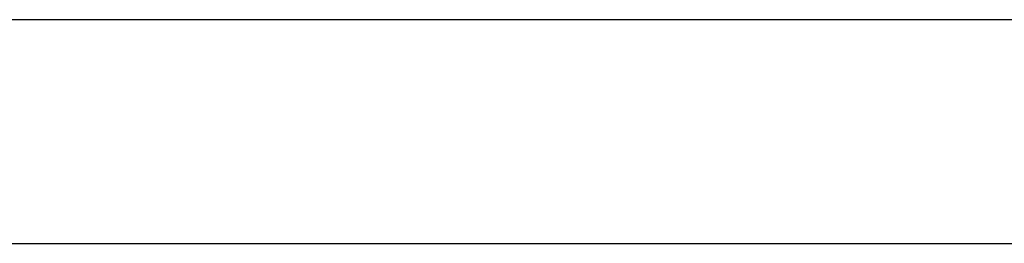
# Model space of a CAD drawing. Header units: metres. Extents: x 391.1 to 430.4, y 12.7 to 28.4.
# Tile 70 of 168: x 404.857 to 405.297, y 25.951 to 26.051. Entities that reach past the tile are written whole.
import ezdxf

# ---------------------------------------------------------------- set-up
doc = ezdxf.new("R2010")
doc.units = ezdxf.units.M
doc.layers.add('A-WALL-____-MCUT', color=7, linetype='Continuous', lineweight=25)
doc.layers.add('A-WALL-____-OTLN', color=7, linetype='Continuous', lineweight=25)

# ---------------------------------------------------------------- blocks, each defined once
blk = doc.blocks.new('Family - Envans PB-155467-02_PCI_P0')
at = {"layer": 'A-WALL-____-MCUT', "color": 253, "true_color": 0xaaaaaa}
for p, q in [((1.64, 0.1), (0, 0.1)), ((0, 0), (1.64, 0))]:
    blk.add_line(p, q, dxfattribs=at)
at = {"layer": 'A-WALL-____-OTLN', "color": 253, "true_color": 0xaaaaaa}
for p, q in [((1.64, 0.1), (0, 0.1)), ((0, 0), (1.64, 0))]:
    blk.add_line(p, q, dxfattribs=at)
at = {"layer": 'A-WALL-____-OTLN', "color": 253, "lineweight": 18, "true_color": 0xaaaaaa}
blk.add_line((0, 0), (1.64, 0), dxfattribs=at)
blk = doc.blocks.new('LONDR55-XX_ZZ-ARQ-CAA-M3D-Londres55_ifc-1-02_PCI_P0')
at = {"layer": 'A-WALL-____-OTLN', "color": 253, "lineweight": 18, "true_color": 0xaaaaaa}
blk.add_blockref('Family - Envans PB-155467-02_PCI_P0', (404.71645, 25.95078), dxfattribs=at)

msp = doc.modelspace()

# ---------------------------------------------------------------- block references
at = {"lineweight": 5}
msp.add_blockref('LONDR55-XX_ZZ-ARQ-CAA-M3D-Londres55_ifc-1-02_PCI_P0', (0, 0), dxfattribs=at)

doc.saveas('drawing.dxf')
